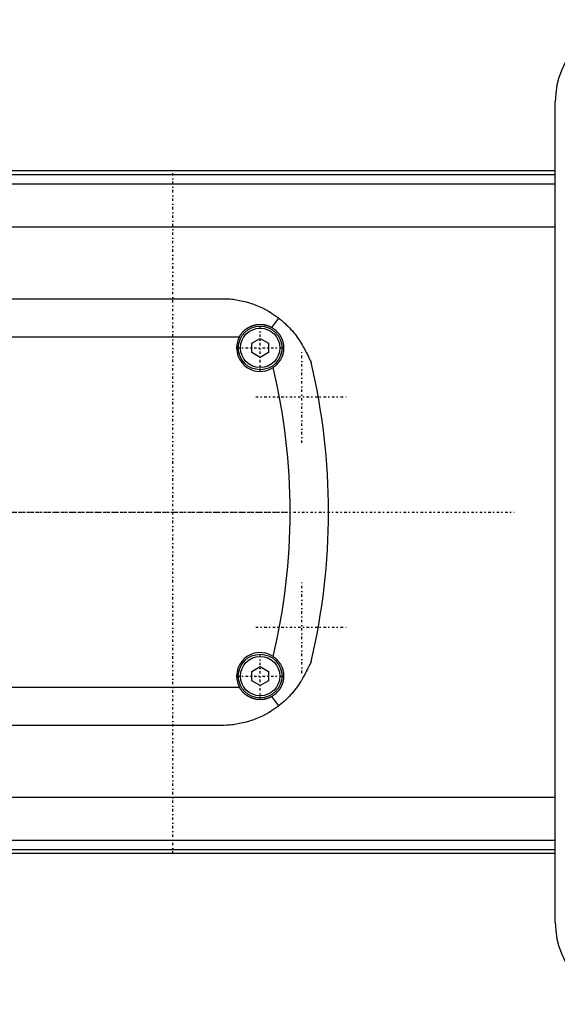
# Model space of a CAD drawing. Extents: x -502 to 174, y -90 to 90.
# Tile 3 of 4: x -188 to -90, y -90 to 90. Entities that reach past the tile are written whole.
import ezdxf

# ---------------------------------------------------------------- set-up
doc = ezdxf.new("R2010")
doc.units = 0
doc.linetypes.add('CENTER', pattern=[1.5, 0.45, -0.5, 0.05, -0.5])
doc.layers.add('AM_0', color=7, linetype='CONTINUOUS')
doc.layers.add('AM_7', color=7, linetype='CENTER')

msp = doc.modelspace()

# ---------------------------------------------------------------- linework, layer by layer
at = {"layer": 'AM_0', "color": 7, "linetype": 'CONTINUOUS'}
for p, q in [((-90, -75), (-90, 75)), ((-90, 62.39), (-240, 62.39)), ((-240, 61.72), (-90, 61.72)), ((-240, 60.02), (-90, 60.02)), ((-240, 52.11), (-90, 52.11)), ((-229, 39), (-151, 39)), ((-141.85, 33.72), (-140.59, 35.44)), ((-232.19, 32), (-147.81, 32)), ((-145.5, 30.87), (-144, 31.73)), ((-145.5, 29.13), (-145.5, 30.87)), ((-144, 31.73), (-142.5, 30.87)), ((-142.5, 30.87), (-142.5, 29.13)), ((-144, 28.27), (-145.5, 29.13)), ((-142.5, 29.13), (-144, 28.27)), ((-145.5, -29.13), (-144, -28.27)), ((-144, -28.27), (-142.5, -29.13)), ((-145.5, -30.87), (-145.5, -29.13)), ((-142.5, -29.13), (-142.5, -30.87)), ((-232.19, -32), (-147.81, -32)), ((-144, -31.73), (-145.5, -30.87)), ((-142.5, -30.87), (-144, -31.73)), ((-140.59, -35.44), (-141.85, -33.72)), ((-151, -39), (-229, -39)), ((-240, -52.11), (-90, -52.11)), ((-240, -60.02), (-90, -60.02)), ((-240, -61.72), (-90, -61.72)), ((-240, -62.39), (-90, -62.39))]:
    msp.add_line(p, q, dxfattribs=at)
for points in [[(-151, 39, 0), (-150.71, 39, 0), (-150.13, 38.98, 0), (-149.55, 38.94, 0), (-149.25, 38.91, 0), (-148.95, 38.88, 0), (-148.35, 38.79, 0), (-147.75, 38.69, 0), (-147.15, 38.56, 0), (-146.55, 38.41, 0), (-145.95, 38.23, 0), (-145.65, 38.14, 0), (-145.35, 38.03, 0), (-144.76, 37.81, 0), (-144.17, 37.57, 0), (-143.59, 37.3, 0), (-143.02, 37.01, 0), (-142.46, 36.7, 0), (-142.18, 36.53, 0), (-141.91, 36.36, 0), (-141.37, 36.01, 0), (-140.84, 35.63, 0), (-140.59, 35.44, 0)], [(-147.81, 32, 0), (-147.79, 32.03, 0), (-147.76, 32.09, 0), (-147.73, 32.14, 0), (-147.71, 32.17, 0), (-147.7, 32.2, 0), (-147.66, 32.25, 0), (-147.63, 32.31, 0), (-147.59, 32.36, 0), (-147.56, 32.42, 0), (-147.52, 32.47, 0), (-147.5, 32.5, 0), (-147.48, 32.52, 0), (-147.44, 32.57, 0), (-147.41, 32.63, 0), (-147.37, 32.68, 0), (-147.33, 32.72, 0), (-147.29, 32.77, 0), (-147.27, 32.8, 0), (-147.25, 32.82, 0), (-147.2, 32.87, 0), (-147.16, 32.91, 0), (-147.14, 32.94, 0), (-147.12, 32.96, 0), (-147.08, 33, 0), (-147.03, 33.05, 0), (-147.01, 33.07, 0), (-146.99, 33.09, 0), (-146.94, 33.13, 0), (-146.9, 33.18, 0), (-146.85, 33.22, 0), (-146.8, 33.26, 0), (-146.76, 33.3, 0), (-146.73, 33.32, 0), (-146.71, 33.34, 0), (-146.66, 33.38, 0), (-146.61, 33.42, 0), (-146.56, 33.46, 0), (-146.5, 33.5, 0), (-146.45, 33.53, 0), (-146.42, 33.55, 0), (-146.4, 33.57, 0), (-146.34, 33.6, 0), (-146.29, 33.64, 0), (-146.24, 33.67, 0), (-146.18, 33.71, 0), (-146.12, 33.74, 0), (-146.1, 33.75, 0), (-146.07, 33.77, 0), (-146.01, 33.8, 0), (-145.95, 33.83, 0), (-145.89, 33.86, 0), (-145.84, 33.89, 0), (-145.78, 33.92, 0), (-145.75, 33.93, 0), (-145.72, 33.94, 0), (-145.66, 33.97, 0), (-145.6, 33.99, 0), (-145.54, 34.02, 0), (-145.47, 34.04, 0), (-145.41, 34.06, 0), (-145.38, 34.07, 0), (-145.35, 34.08, 0), (-145.29, 34.1, 0), (-145.23, 34.12, 0), (-145.2, 34.13, 0), (-145.16, 34.14, 0), (-145.1, 34.16, 0), (-145.04, 34.17, 0), (-145.01, 34.18, 0), (-144.98, 34.19, 0), (-144.91, 34.2, 0), (-144.85, 34.22, 0), (-144.79, 34.23, 0), (-144.72, 34.24, 0), (-144.66, 34.25, 0), (-144.63, 34.25, 0), (-144.6, 34.26, 0), (-144.53, 34.27, 0), (-144.47, 34.27, 0), (-144.41, 34.28, 0), (-144.34, 34.29, 0), (-144.28, 34.29, 0), (-144.25, 34.29, 0), (-144.22, 34.29, 0), (-144.15, 34.3, 0), (-144.09, 34.3, 0), (-144.03, 34.3, 0), (-143.97, 34.3, 0), (-143.91, 34.3, 0), (-143.87, 34.3, 0), (-143.84, 34.3, 0), (-143.78, 34.29, 0), (-143.72, 34.29, 0), (-143.65, 34.29, 0), (-143.59, 34.28, 0), (-143.53, 34.27, 0), (-143.5, 34.27, 0), (-143.47, 34.27, 0), (-143.4, 34.26, 0), (-143.34, 34.25, 0), (-143.27, 34.24, 0), (-143.21, 34.23, 0), (-143.15, 34.21, 0), (-143.12, 34.21, 0), (-143.08, 34.2, 0), (-143.02, 34.19, 0), (-142.96, 34.17, 0), (-142.93, 34.16, 0), (-142.9, 34.16, 0), (-142.83, 34.14, 0), (-142.77, 34.12, 0), (-142.74, 34.11, 0), (-142.71, 34.1, 0), (-142.65, 34.08, 0), (-142.58, 34.06, 0), (-142.52, 34.04, 0), (-142.46, 34.02, 0), (-142.4, 33.99, 0), (-142.37, 33.98, 0), (-142.34, 33.97, 0), (-142.28, 33.94, 0), (-142.22, 33.92, 0), (-142.16, 33.89, 0), (-142.1, 33.86, 0), (-142.05, 33.83, 0), (-142.02, 33.82, 0), (-141.99, 33.8, 0), (-141.93, 33.77, 0), (-141.87, 33.74, 0), (-141.85, 33.72, 0)], [(-140.59, 35.44, 0), (-140.43, 35.31, 0), (-140.11, 35.05, 0), (-139.8, 34.79, 0), (-139.65, 34.65, 0), (-139.5, 34.52, 0), (-139.21, 34.24, 0), (-138.92, 33.96, 0), (-138.64, 33.67, 0), (-138.37, 33.38, 0), (-138.11, 33.09, 0), (-137.98, 32.93, 0), (-137.86, 32.78, 0), (-137.61, 32.48, 0), (-137.37, 32.17, 0), (-137.14, 31.85, 0), (-136.92, 31.53, 0), (-136.71, 31.21, 0), (-136.6, 31.04, 0), (-136.5, 30.88, 0), (-136.3, 30.55, 0), (-136.11, 30.21, 0), (-136.02, 30.04, 0)], [(-141.85, 33.72, 0), (-141.81, 33.7, 0), (-141.74, 33.66, 0), (-141.67, 33.62, 0), (-141.64, 33.59, 0), (-141.61, 33.57, 0), (-141.54, 33.53, 0), (-141.48, 33.48, 0), (-141.41, 33.43, 0), (-141.35, 33.38, 0), (-141.28, 33.33, 0), (-141.25, 33.31, 0), (-141.22, 33.28, 0), (-141.16, 33.23, 0), (-141.1, 33.18, 0), (-141.04, 33.12, 0), (-140.98, 33.07, 0), (-140.93, 33.01, 0), (-140.9, 32.98, 0), (-140.87, 32.95, 0), (-140.82, 32.89, 0), (-140.76, 32.83, 0), (-140.74, 32.8, 0), (-140.71, 32.77, 0), (-140.66, 32.71, 0), (-140.61, 32.64, 0), (-140.58, 32.61, 0), (-140.56, 32.58, 0), (-140.51, 32.51, 0), (-140.46, 32.45, 0), (-140.42, 32.38, 0), (-140.37, 32.31, 0), (-140.33, 32.24, 0), (-140.31, 32.21, 0), (-140.29, 32.17, 0), (-140.25, 32.1, 0), (-140.21, 32.03, 0), (-140.17, 31.96, 0), (-140.14, 31.89, 0), (-140.1, 31.82, 0), (-140.09, 31.78, 0), (-140.07, 31.74, 0), (-140.04, 31.67, 0), (-140.01, 31.59, 0), (-139.98, 31.52, 0), (-139.95, 31.44, 0), (-139.92, 31.36, 0), (-139.91, 31.32, 0), (-139.9, 31.28, 0), (-139.87, 31.2, 0), (-139.85, 31.13, 0), (-139.83, 31.05, 0), (-139.81, 30.97, 0), (-139.79, 30.89, 0), (-139.78, 30.85, 0), (-139.78, 30.81, 0), (-139.76, 30.73, 0), (-139.75, 30.65, 0), (-139.74, 30.57, 0), (-139.73, 30.49, 0), (-139.72, 30.41, 0), (-139.72, 30.37, 0), (-139.71, 30.33, 0), (-139.71, 30.24, 0), (-139.7, 30.16, 0), (-139.7, 30.12, 0), (-139.7, 30.08, 0), (-139.7, 30, 0), (-139.7, 29.92, 0), (-139.7, 29.88, 0), (-139.7, 29.84, 0), (-139.71, 29.76, 0), (-139.71, 29.68, 0), (-139.72, 29.6, 0), (-139.73, 29.52, 0), (-139.74, 29.44, 0), (-139.74, 29.4, 0), (-139.75, 29.36, 0), (-139.76, 29.28, 0), (-139.78, 29.2, 0), (-139.79, 29.12, 0), (-139.81, 29.04, 0), (-139.83, 28.96, 0), (-139.84, 28.92, 0), (-139.85, 28.88, 0), (-139.87, 28.8, 0), (-139.89, 28.73, 0), (-139.92, 28.65, 0), (-139.94, 28.57, 0), (-139.97, 28.5, 0), (-139.98, 28.46, 0), (-140, 28.42, 0), (-140.03, 28.35, 0), (-140.06, 28.28, 0), (-140.09, 28.2, 0), (-140.13, 28.13, 0), (-140.16, 28.06, 0), (-140.18, 28.02, 0), (-140.2, 27.99, 0), (-140.24, 27.91, 0), (-140.28, 27.84, 0), (-140.32, 27.78, 0), (-140.36, 27.71, 0), (-140.41, 27.64, 0), (-140.43, 27.61, 0), (-140.45, 27.57, 0), (-140.5, 27.51, 0), (-140.54, 27.44, 0), (-140.57, 27.41, 0), (-140.59, 27.38, 0), (-140.64, 27.31, 0), (-140.69, 27.25, 0), (-140.72, 27.22, 0), (-140.75, 27.19, 0), (-140.8, 27.13, 0), (-140.85, 27.07, 0), (-140.91, 27.01, 0), (-140.97, 26.95, 0), (-141.03, 26.89, 0), (-141.06, 26.87, 0), (-141.09, 26.84, 0), (-141.15, 26.78, 0), (-141.21, 26.73, 0), (-141.27, 26.68, 0), (-141.33, 26.63, 0), (-141.4, 26.58, 0), (-141.43, 26.55, 0), (-141.46, 26.53, 0), (-141.53, 26.48, 0), (-141.6, 26.43, 0), (-141.63, 26.41, 0)], [(-136.02, 30.04, 0), (-135.97, 29.95, 0), (-135.87, 29.75, 0), (-135.77, 29.56, 0), (-135.71, 29.46, 0), (-135.66, 29.36, 0), (-135.56, 29.16, 0), (-135.46, 28.97, 0), (-135.36, 28.78, 0), (-135.27, 28.59, 0), (-135.18, 28.41, 0), (-135.13, 28.33, 0), (-135.09, 28.24, 0), (-135.01, 28.08, 0), (-134.94, 27.93, 0), (-134.9, 27.84, 0), (-134.89, 27.82, 0), (-134.87, 27.8, 0), (-134.87, 27.79, 0), (-134.86, 27.77, 0), (-134.85, 27.75, 0), (-134.84, 27.73, 0), (-134.83, 27.71, 0), (-134.82, 27.69, 0), (-134.81, 27.67, 0), (-134.81, 27.66, 0), (-134.8, 27.65, 0), (-134.79, 27.63, 0), (-134.78, 27.61, 0), (-134.77, 27.59, 0), (-134.76, 27.57, 0), (-134.76, 27.55, 0), (-134.75, 27.54, 0), (-134.75, 27.54, 0), (-134.74, 27.52, 0), (-134.73, 27.5, 0), (-134.73, 27.5, 0), (-134.72, 27.49, 0), (-134.72, 27.47, 0), (-134.71, 27.46, 0), (-134.71, 27.45, 0), (-134.7, 27.45, 0), (-134.7, 27.43, 0), (-134.69, 27.42, 0), (-134.69, 27.41, 0), (-134.68, 27.4, 0), (-134.68, 27.39, 0), (-134.68, 27.39, 0), (-134.67, 27.38, 0), (-134.67, 27.38, 0), (-134.67, 27.37, 0), (-134.67, 27.36, 0), (-134.66, 27.36, 0), (-134.66, 27.36, 0), (-134.66, 27.35, 0), (-134.66, 27.35, 0), (-134.66, 27.35, 0), (-134.66, 27.35, 0), (-134.66, 27.35, 0)], [(-141.63, -26.41, 0), (-141.6, -26.43, 0), (-141.53, -26.48, 0), (-141.46, -26.53, 0), (-141.43, -26.55, 0), (-141.4, -26.58, 0), (-141.33, -26.63, 0), (-141.27, -26.68, 0), (-141.21, -26.73, 0), (-141.15, -26.78, 0), (-141.08, -26.84, 0), (-141.06, -26.87, 0), (-141.03, -26.89, 0), (-140.97, -26.95, 0), (-140.91, -27.01, 0), (-140.85, -27.07, 0), (-140.8, -27.13, 0), (-140.75, -27.19, 0), (-140.72, -27.22, 0), (-140.69, -27.25, 0), (-140.64, -27.31, 0), (-140.59, -27.38, 0), (-140.57, -27.41, 0), (-140.54, -27.44, 0), (-140.5, -27.51, 0), (-140.45, -27.57, 0), (-140.43, -27.61, 0), (-140.41, -27.64, 0), (-140.36, -27.71, 0), (-140.32, -27.78, 0), (-140.28, -27.84, 0), (-140.24, -27.91, 0), (-140.2, -27.99, 0), (-140.18, -28.02, 0), (-140.16, -28.06, 0), (-140.13, -28.13, 0), (-140.09, -28.2, 0), (-140.06, -28.28, 0), (-140.03, -28.35, 0), (-140, -28.42, 0), (-139.98, -28.46, 0), (-139.97, -28.5, 0), (-139.94, -28.57, 0), (-139.92, -28.65, 0), (-139.89, -28.73, 0), (-139.87, -28.8, 0), (-139.85, -28.88, 0), (-139.84, -28.92, 0), (-139.83, -28.96, 0), (-139.81, -29.04, 0), (-139.79, -29.12, 0), (-139.78, -29.2, 0), (-139.76, -29.28, 0), (-139.75, -29.36, 0), (-139.74, -29.4, 0), (-139.74, -29.44, 0), (-139.73, -29.52, 0), (-139.72, -29.6, 0), (-139.71, -29.68, 0), (-139.71, -29.76, 0), (-139.7, -29.84, 0), (-139.7, -29.88, 0), (-139.7, -29.92, 0), (-139.7, -30, 0), (-139.7, -30.08, 0), (-139.7, -30.12, 0), (-139.7, -30.16, 0), (-139.71, -30.24, 0), (-139.71, -30.32, 0), (-139.72, -30.37, 0), (-139.72, -30.41, 0), (-139.73, -30.49, 0), (-139.74, -30.57, 0), (-139.75, -30.65, 0), (-139.76, -30.73, 0), (-139.78, -30.81, 0), (-139.78, -30.85, 0), (-139.79, -30.89, 0), (-139.81, -30.97, 0), (-139.83, -31.05, 0), (-139.85, -31.13, 0), (-139.87, -31.21, 0), (-139.9, -31.28, 0), (-139.91, -31.32, 0), (-139.92, -31.36, 0), (-139.95, -31.44, 0), (-139.98, -31.52, 0), (-140.01, -31.59, 0), (-140.04, -31.67, 0), (-140.07, -31.74, 0), (-140.09, -31.78, 0), (-140.1, -31.82, 0), (-140.14, -31.89, 0), (-140.17, -31.96, 0), (-140.21, -32.03, 0), (-140.25, -32.1, 0), (-140.29, -32.17, 0), (-140.31, -32.21, 0), (-140.33, -32.24, 0), (-140.37, -32.31, 0), (-140.42, -32.38, 0), (-140.46, -32.45, 0), (-140.51, -32.51, 0), (-140.56, -32.58, 0), (-140.58, -32.61, 0), (-140.61, -32.64, 0), (-140.66, -32.71, 0), (-140.71, -32.77, 0), (-140.74, -32.8, 0), (-140.76, -32.83, 0), (-140.82, -32.89, 0), (-140.87, -32.95, 0), (-140.9, -32.98, 0), (-140.93, -33.01, 0), (-140.98, -33.07, 0), (-141.04, -33.12, 0), (-141.1, -33.18, 0), (-141.16, -33.23, 0), (-141.22, -33.28, 0), (-141.25, -33.31, 0), (-141.28, -33.33, 0), (-141.35, -33.38, 0), (-141.41, -33.43, 0), (-141.48, -33.48, 0), (-141.54, -33.53, 0), (-141.61, -33.57, 0), (-141.64, -33.6, 0), (-141.67, -33.62, 0), (-141.74, -33.66, 0), (-141.81, -33.7, 0), (-141.85, -33.72, 0)], [(-134.66, -27.35, 0), (-134.66, -27.35, 0), (-134.66, -27.35, 0), (-134.66, -27.35, 0), (-134.66, -27.35, 0), (-134.66, -27.36, 0), (-134.66, -27.36, 0), (-134.67, -27.37, 0), (-134.67, -27.37, 0), (-134.67, -27.38, 0), (-134.68, -27.39, 0), (-134.68, -27.39, 0), (-134.68, -27.39, 0), (-134.68, -27.4, 0), (-134.69, -27.41, 0), (-134.69, -27.42, 0), (-134.7, -27.44, 0), (-134.71, -27.45, 0), (-134.71, -27.46, 0), (-134.71, -27.46, 0), (-134.72, -27.48, 0), (-134.73, -27.49, 0), (-134.73, -27.5, 0), (-134.73, -27.51, 0), (-134.74, -27.52, 0), (-134.75, -27.54, 0), (-134.75, -27.55, 0), (-134.76, -27.56, 0), (-134.77, -27.58, 0), (-134.78, -27.6, 0), (-134.79, -27.61, 0), (-134.79, -27.63, 0), (-134.8, -27.65, 0), (-134.81, -27.67, 0), (-134.81, -27.68, 0), (-134.83, -27.7, 0), (-134.84, -27.72, 0), (-134.85, -27.74, 0), (-134.86, -27.76, 0), (-134.87, -27.79, 0), (-134.87, -27.8, 0), (-134.88, -27.81, 0), (-134.89, -27.83, 0), (-134.9, -27.86, 0), (-134.95, -27.94, 0), (-135.02, -28.1, 0), (-135.11, -28.27, 0), (-135.15, -28.36, 0), (-135.19, -28.44, 0), (-135.28, -28.62, 0), (-135.37, -28.8, 0), (-135.47, -28.99, 0), (-135.56, -29.17, 0), (-135.66, -29.36, 0), (-135.71, -29.46, 0), (-135.77, -29.56, 0), (-135.87, -29.75, 0), (-135.97, -29.95, 0), (-136.02, -30.04, 0)], [(-136.02, -30.04, 0), (-136.12, -30.22, 0), (-136.31, -30.56, 0), (-136.51, -30.9, 0), (-136.62, -31.06, 0), (-136.72, -31.23, 0), (-136.94, -31.56, 0), (-137.17, -31.89, 0), (-137.41, -32.21, 0), (-137.65, -32.53, 0), (-137.91, -32.84, 0), (-138.04, -33, 0), (-138.17, -33.15, 0), (-138.43, -33.45, 0), (-138.71, -33.74, 0), (-138.98, -34.02, 0), (-139.26, -34.3, 0), (-139.55, -34.57, 0), (-139.7, -34.7, 0), (-139.84, -34.83, 0), (-140.14, -35.08, 0), (-140.44, -35.32, 0), (-140.59, -35.44, 0)], [(-141.85, -33.72, 0), (-141.87, -33.74, 0), (-141.93, -33.77, 0), (-141.99, -33.8, 0), (-142.02, -33.82, 0), (-142.05, -33.83, 0), (-142.1, -33.86, 0), (-142.16, -33.89, 0), (-142.22, -33.92, 0), (-142.28, -33.94, 0), (-142.34, -33.97, 0), (-142.37, -33.98, 0), (-142.4, -33.99, 0), (-142.46, -34.02, 0), (-142.52, -34.04, 0), (-142.58, -34.06, 0), (-142.65, -34.08, 0), (-142.71, -34.1, 0), (-142.74, -34.11, 0), (-142.77, -34.12, 0), (-142.83, -34.14, 0), (-142.9, -34.16, 0), (-142.93, -34.16, 0), (-142.96, -34.17, 0), (-143.02, -34.19, 0), (-143.08, -34.2, 0), (-143.12, -34.21, 0), (-143.15, -34.21, 0), (-143.21, -34.23, 0), (-143.27, -34.24, 0), (-143.34, -34.25, 0), (-143.4, -34.26, 0), (-143.47, -34.27, 0), (-143.5, -34.27, 0), (-143.53, -34.27, 0), (-143.59, -34.28, 0), (-143.65, -34.29, 0), (-143.72, -34.29, 0), (-143.78, -34.29, 0), (-143.84, -34.3, 0), (-143.87, -34.3, 0), (-143.91, -34.3, 0), (-143.97, -34.3, 0), (-144.03, -34.3, 0), (-144.09, -34.3, 0), (-144.15, -34.3, 0), (-144.22, -34.29, 0), (-144.25, -34.29, 0), (-144.28, -34.29, 0), (-144.34, -34.29, 0), (-144.41, -34.28, 0), (-144.47, -34.27, 0), (-144.53, -34.27, 0), (-144.6, -34.26, 0), (-144.63, -34.25, 0), (-144.66, -34.25, 0), (-144.72, -34.24, 0), (-144.79, -34.23, 0), (-144.85, -34.22, 0), (-144.91, -34.2, 0), (-144.98, -34.19, 0), (-145.01, -34.18, 0), (-145.04, -34.17, 0), (-145.1, -34.16, 0), (-145.16, -34.14, 0), (-145.2, -34.13, 0), (-145.23, -34.12, 0), (-145.29, -34.1, 0), (-145.35, -34.08, 0), (-145.38, -34.07, 0), (-145.41, -34.06, 0), (-145.47, -34.04, 0), (-145.54, -34.02, 0), (-145.6, -33.99, 0), (-145.66, -33.97, 0), (-145.72, -33.94, 0), (-145.75, -33.93, 0), (-145.78, -33.92, 0), (-145.84, -33.89, 0), (-145.89, -33.86, 0), (-145.95, -33.83, 0), (-146.01, -33.8, 0), (-146.07, -33.77, 0), (-146.1, -33.75, 0), (-146.12, -33.74, 0), (-146.18, -33.71, 0), (-146.24, -33.67, 0), (-146.29, -33.64, 0), (-146.34, -33.6, 0), (-146.4, -33.57, 0), (-146.42, -33.55, 0), (-146.45, -33.53, 0), (-146.5, -33.5, 0), (-146.56, -33.46, 0), (-146.61, -33.42, 0), (-146.66, -33.38, 0), (-146.71, -33.34, 0), (-146.73, -33.32, 0), (-146.76, -33.3, 0), (-146.8, -33.26, 0), (-146.85, -33.22, 0), (-146.9, -33.18, 0), (-146.94, -33.13, 0), (-146.99, -33.09, 0), (-147.01, -33.07, 0), (-147.03, -33.05, 0), (-147.08, -33, 0), (-147.12, -32.96, 0), (-147.14, -32.94, 0), (-147.16, -32.91, 0), (-147.2, -32.87, 0), (-147.25, -32.82, 0), (-147.27, -32.8, 0), (-147.29, -32.77, 0), (-147.33, -32.72, 0), (-147.37, -32.68, 0), (-147.41, -32.63, 0), (-147.44, -32.57, 0), (-147.48, -32.52, 0), (-147.5, -32.5, 0), (-147.52, -32.47, 0), (-147.56, -32.42, 0), (-147.59, -32.36, 0), (-147.63, -32.31, 0), (-147.66, -32.25, 0), (-147.7, -32.2, 0), (-147.71, -32.17, 0), (-147.73, -32.14, 0), (-147.76, -32.09, 0), (-147.79, -32.03, 0), (-147.81, -32, 0)], [(-140.59, -35.44, 0), (-140.84, -35.63, 0), (-141.37, -36.01, 0), (-141.91, -36.36, 0), (-142.18, -36.53, 0), (-142.46, -36.7, 0), (-143.02, -37.01, 0), (-143.59, -37.3, 0), (-144.17, -37.57, 0), (-144.76, -37.81, 0), (-145.35, -38.03, 0), (-145.65, -38.14, 0), (-145.95, -38.23, 0), (-146.55, -38.41, 0), (-147.15, -38.56, 0), (-147.75, -38.69, 0), (-148.35, -38.79, 0), (-148.95, -38.88, 0), (-149.25, -38.91, 0), (-149.55, -38.94, 0), (-150.13, -38.98, 0), (-150.71, -39, 0), (-151, -39, 0)]]:
    msp.add_polyline3d(points, dxfattribs=at)
for centre, radius in [((-144, 30), 4), ((-144, 30), 3.6), ((-144, -30), 4), ((-144, -30), 3.6)]:
    msp.add_circle(centre, radius, dxfattribs=at)
for centre, radius, start, end in [((-75, 75), 15, 90, 180), ((-144, 30), 4.3, 152.2823, 303.4459), ((-251.5, 0), 120, 346.8254, 13.1746), ((-251.5, 0), 113, 346.4829, 13.5171), ((-144, -30), 4.3, 56.5541, 207.7177), ((-75, -75), 15, 180, 270)]:
    msp.add_arc(centre, radius, start, end, dxfattribs=at)
at = {"layer": 'AM_7', "color": 4, "linetype": 'CENTER'}
for p, q in [((-160, -62.48), (-160, 62.47)), ((-144, 25.8), (-144, 34.2)), ((-148.2, 30), (-139.8, 30)), ((-136.39, 12.64), (-136.39, 29.44)), ((-144.79, 21.04), (-127.99, 21.04)), ((-260.9, 0), (-139.1, 0)), ((-258.8, 0), (-97.53, 0)), ((-136.39, -29.44), (-136.39, -12.64)), ((-144.79, -21.04), (-127.99, -21.04)), ((-144, -34.2), (-144, -25.8)), ((-148.2, -30), (-139.8, -30))]:
    msp.add_line(p, q, dxfattribs=at)

doc.saveas('drawing.dxf')
